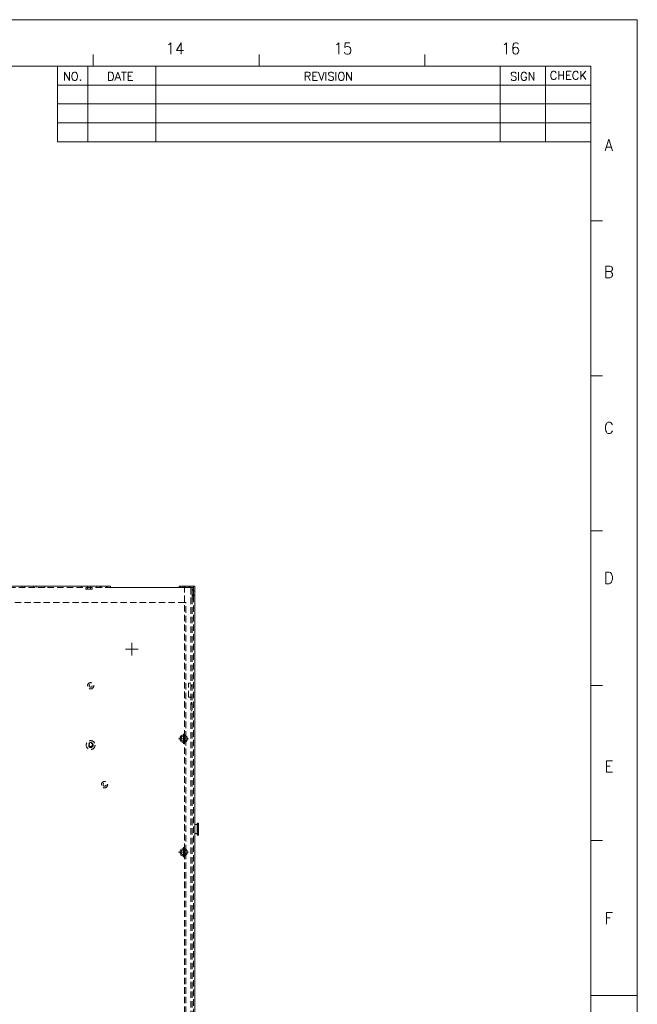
# Model space of a CAD drawing. Header units: millimetres. Extents: x 4497 to 13960, y 12291 to 16372.
# Tile 59 of 217: x 6218 to 6708, y 13551 to 14332. Entities that reach past the tile are written whole.
import ezdxf
from ezdxf.enums import TextEntityAlignment as Align

# ---------------------------------------------------------------- set-up
doc = ezdxf.new("R2010")
doc.units = ezdxf.units.MM
doc.header["$LTSCALE"] = 0.8
doc.linetypes.add('CENTER', pattern=[50.8, 31.75, -6.35, 6.35, -6.35])
doc.linetypes.add('HIDDEN', pattern=[9.525, 6.35, -3.175])
doc.layers.get('0').update_dxf_attribs({"linetype": 'CONTINUOUS', "lineweight": 0})
doc.layers.add('1', color=2, linetype='CENTER', lineweight=0)
doc.layers.add('3', color=5, linetype='HIDDEN', lineweight=0)
doc.styles.add('S', font='SIMPLEX')
doc.styles.get("Standard").update_dxf_attribs({"font": 'romans.shx', "width": 0.8, "oblique": 5, "bigfont": 'whgtxt.shx'})

# ---------------------------------------------------------------- blocks, each defined once
blk = doc.blocks.new('X')
at = {"layer": '1'}
for p, q in [((5247.84, 13723.59), (5255.84, 13723.59)), ((5251.84, 13719.59), (5251.84, 13727.59))]:
    blk.add_line(p, q, dxfattribs=at)

msp = doc.modelspace()

# ---------------------------------------------------------------- linework, layer by layer
for p, q in [((4519.723, 14331.924), (6707.863, 14331.924)), ((6707.863, 14331.924), (6707.863, 12784.215)), ((6276.308, 14295.117), (6276.308, 14304.319)), ((6407.891, 14295.117), (6407.891, 14304.319)), ((6539.474, 14295.117), (6539.474, 14304.319)), ((4565.731, 14295.117), (6671.057, 14295.117)), ((6248.057, 14235.117), (6248.057, 14295.117)), ((6272.057, 14235.117), (6272.057, 14295.117)), ((6326.057, 14235.117), (6326.057, 14295.117)), ((6599.057, 14295.117), (6599.057, 14235.117)), ((6635.057, 14295.117), (6635.057, 14235.117)), ((6671.057, 12821.021), (6671.057, 14295.117)), ((6248.057, 14280.117), (6671.057, 14280.117)), ((6248.057, 14265.117), (6671.057, 14265.117)), ((6248.057, 14250.117), (6671.057, 14250.117)), ((6248.057, 14235.117), (6671.057, 14235.117)), ((6671.057, 14172.276), (6680.259, 14172.276)), ((6671.057, 14049.435), (6680.259, 14049.435)), ((6671.057, 13926.593), (6680.259, 13926.593)), ((5918.993, 13882.625), (6290.093, 13882.625)), ((6290.093, 13882.625), (6290.093, 13881.625)), ((6290.093, 13881.625), (6344.593, 13881.625)), ((6344.593, 13882.625), (6344.593, 13881.625)), ((6356.993, 13882.625), (6344.593, 13882.625)), ((6356.993, 13182.625), (6356.993, 13882.625)), ((6671.057, 13803.752), (6680.259, 13803.752)), ((6348.793, 13759.847), (6348.793, 13763.404)), ((6349.793, 13760.755), (6349.793, 13762.496)), ((6358.793, 13693.466), (6356.993, 13693.466)), ((6356.993, 13693.466), (6358.793, 13693.466)), ((6358.793, 13694.416), (6359.093, 13694.716)), ((6358.793, 13685.516), (6358.793, 13694.416)), ((6359.093, 13694.716), (6359.493, 13694.716)), ((6359.093, 13685.216), (6359.093, 13694.716)), ((6359.493, 13694.716), (6359.493, 13685.216)), ((6359.793, 13694.416), (6359.493, 13694.716)), ((6359.793, 13694.416), (6359.793, 13685.516)), ((6358.793, 13686.466), (6356.993, 13686.466)), ((6356.993, 13686.466), (6358.793, 13686.466)), ((6358.793, 13685.516), (6359.093, 13685.216)), ((6359.493, 13685.216), (6359.093, 13685.216)), ((6359.793, 13685.516), (6359.493, 13685.216)), ((6671.057, 13680.911), (6680.259, 13680.911)), ((6348.793, 13669.847), (6348.793, 13673.404)), ((6349.793, 13670.755), (6349.793, 13672.496)), ((6671.057, 13558.069), (6707.863, 13558.069))]:
    msp.add_line(p, q)
at = {"color": 1}
for p, q in [((6301.994, 13832.626), (6311.994, 13832.626)), ((6306.994, 13827.626), (6306.994, 13837.626))]:
    msp.add_line(p, q, dxfattribs=at)
for centre, radius in [((6347.993, 13761.625), 3), ((6347.993, 13761.625), 2), ((6347.993, 13671.625), 3), ((6347.993, 13671.625), 2)]:
    msp.add_circle(centre, radius)
at = {"layer": '3'}
for p, q in [((5920.093, 13881.625), (6290.093, 13881.625)), ((6219.993, 13882.625), (6219.993, 13881.625)), ((6221.993, 13882.625), (6221.993, 13881.625)), ((6228.993, 13882.625), (6228.993, 13881.625)), ((6230.993, 13882.625), (6230.993, 13881.625)), ((6237.993, 13882.625), (6237.993, 13881.625)), ((6266.693, 13882.625), (6266.693, 13881.625)), ((6270.493, 13881.625), (6270.493, 13880.125)), ((6270.493, 13880.125), (6275.493, 13880.125)), ((6271.793, 13880.125), (6271.793, 13882.625)), ((6271.793, 13880.125), (6271.793, 13882.625)), ((6274.193, 13882.625), (6271.793, 13882.625)), ((6274.193, 13882.625), (6274.193, 13880.125)), ((6274.193, 13880.125), (6274.193, 13882.625)), ((6275.493, 13881.625), (6275.493, 13880.125)), ((6279.293, 13882.625), (6279.293, 13881.625)), ((6282.693, 13881.625), (6281.693, 13882.625)), ((6287.693, 13882.625), (6286.693, 13881.625)), ((6344.593, 13881.625), (6355.893, 13881.625)), ((6345.593, 13882.625), (6345.593, 13881.625)), ((6352.593, 13882.625), (6345.593, 13882.625)), ((6352.593, 13881.625), (6345.593, 13881.625)), ((6347.993, 13881.625), (6346.993, 13882.625)), ((6348.693, 13882.625), (6348.693, 13869.625)), ((6348.793, 13763.404), (6348.793, 13881.525)), ((6348.793, 13881.525), (6354.793, 13881.525)), ((6349.693, 13882.625), (6349.693, 13881.625)), ((6352.993, 13882.625), (6351.993, 13881.625)), ((6352.593, 13882.625), (6352.593, 13881.625)), ((6353.693, 13882.625), (6353.693, 13881.625)), ((6353.793, 13182.625), (6353.793, 13882.625)), ((6354.793, 13182.625), (6354.793, 13882.625)), ((6354.893, 13872.625), (6354.893, 13881.625)), ((6355.893, 13878.875), (6354.893, 13879.875)), ((6355.893, 13882.625), (6355.893, 13872.625)), ((6355.993, 13882.625), (6355.993, 13182.625)), ((6355.993, 13878.875), (6355.993, 13875.375)), ((6356.993, 13878.875), (6355.993, 13878.875)), ((6356.993, 13878.875), (6356.993, 13875.375)), ((6355.893, 13875.625), (6354.893, 13875.625)), ((6355.893, 13875.375), (6354.893, 13874.375)), ((6355.893, 13872.625), (6354.893, 13872.625)), ((6356.993, 13875.375), (6355.993, 13875.375)), ((6348.693, 13869.625), (5927.293, 13869.625)), ((6348.793, 13869.625), (6349.793, 13869.625)), ((6349.793, 13762.496), (6349.793, 13869.625)), ((6351.793, 13794.625), (6351.793, 13805.625)), ((6353.793, 13805.625), (6351.793, 13805.625)), ((6354.793, 13803.893), (6353.793, 13803.893)), ((6354.793, 13803.393), (6353.793, 13803.393)), ((6351.793, 13794.625), (6354.793, 13794.625)), ((6353.793, 13790.434), (6354.793, 13790.434)), ((6353.793, 13789.934), (6354.793, 13789.934)), ((6354.793, 13789.496), (6353.793, 13789.496)), ((6354.793, 13788.996), (6353.793, 13788.996)), ((6354.793, 13783.625), (6353.793, 13783.625)), ((6349.793, 13672.496), (6349.793, 13760.755)), ((6348.793, 13673.404), (6348.793, 13759.847)), ((6356.993, 13693.466), (6356.993, 13686.466)), ((6348.793, 13193.625), (6348.793, 13669.847)), ((6349.793, 13193.625), (6349.793, 13670.755))]:
    msp.add_line(p, q, dxfattribs=at)
for centre, radius in [((6274.293, 13803.625), 2.5), ((6274.293, 13803.625), 1.2), ((6274.293, 13756.625), 3.5), ((6274.293, 13756.625), 2), ((6274.293, 13756.625), 1.5), ((6274.293, 13756.625), 1.2), ((6285.293, 13725.125), 2.5), ((6285.293, 13725.125), 1.2)]:
    msp.add_circle(centre, radius, dxfattribs=at)

# ---------------------------------------------------------------- block references
for p in [(1096.155, 38.033), (1096.155, -51.967)]:
    msp.add_blockref('X', p)

# ---------------------------------------------------------------- texts
at = {"width": 0.933333}
for s, height, p in [('14', 9.2016, (6341.291, 14309.1)), ('15', 9.2016, (6474.419, 14309.1)), ('16', 9.2016, (6607.547, 14309.1)), ('A', 9.202, (6685.329, 14232.45)), ('B', 9.202, (6685.329, 14131.902)), ('C', 9.202, (6685.329, 14008.188)), ('D', 9.202, (6685.329, 13889.179)), ('E', 9.202, (6685.329, 13739.607)), ('F', 9.202, (6685.329, 13619.254))]:
    msp.add_text(s, height=height, dxfattribs=at).set_placement(p, align=Align.MIDDLE_CENTER)
at = {"style": 'S'}
for s, p in [('CHECK', (6653.131, 14287.734)), ('NO.', (6259.963, 14286.995)), ('DATE', (6297.838, 14286.995)), ('REVISION', (6462.913, 14286.995)), ('SIGN', (6617.015, 14286.995))]:
    msp.add_text(s, height=6.6, dxfattribs=at).set_placement(p, align=Align.MIDDLE)

doc.saveas('drawing.dxf')
